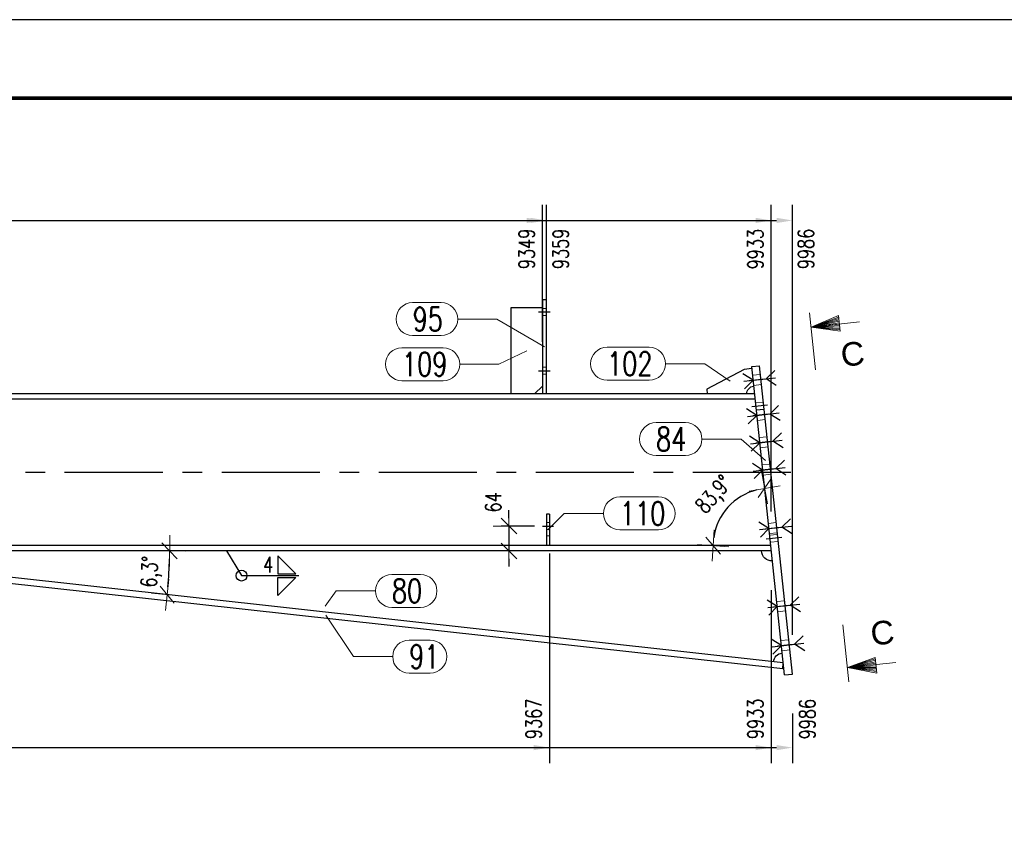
# Model space of a CAD drawing. Header units: millimetres. Extents: x 3526 to 4380, y 11541 to 12002.
# Tile 58 of 127: x 3772 to 3898, y 11870 to 11974. Entities that reach past the tile are written whole.
import ezdxf

# ---------------------------------------------------------------- set-up
doc = ezdxf.new("R2010")
doc.units = ezdxf.units.MM
doc.header["$LTSCALE"] = 10
doc.linetypes.add('HIDDEN', pattern=[0.375, 0.25, -0.125])
doc.linetypes.add('MITTE', pattern=[2, 1.25, -0.25, 0.25, -0.25])
doc.layers.get('Defpoints').update_dxf_attribs({"color": 1})
doc.layers.add('_FORMATKA', color=8, linetype='Continuous', plot=False)
for name, color, linetype, lineweight in [('_RAMKA', 7, 'Continuous', 35), ('PS_DIM', 4, 'Continuous', 13), ('PS_Hidden', 2, 'HIDDEN', 9), ('PS_Pos', 1, 'Continuous', 15), ('PS_SOLID', 7, 'Continuous', 30), ('PS_TEXT', 3, 'Continuous', 18)]:
    doc.layers.add(name, color=color, linetype=linetype, lineweight=lineweight)
for name, color, linetype in [('PS_BOLT', 4, 'Continuous'), ('PS_MID', 5, 'MITTE'), ('PS_SHAPE', 3, 'Continuous'), ('PS_WELD', 1, 'Continuous')]:
    doc.layers.add(name, color=color, linetype=linetype)
doc.styles.add('ARIAL', font='arial.ttf')
doc.styles.add('ROMANS', font='romans.shx', dxfattribs={"width": 0.8})
doc.styles.add('simplex', font='simplex.shx', dxfattribs={"width": 0.75})
doc.dimstyles.new('1_20_GŁ_DS1-LS20', dxfattribs={"dimtxt": 2, "dimasz": 2, "dimexe": 2, "dimexo": 5, "dimgap": 1, "dimtad": 1, "dimjust": 4, "dimdec": 0, "dimlfac": 20, "dimtxsty": 'simplex', "dimblk1": 'NONE', "dimsah": 1, "dimcen": 2, "dimclrd": 256, "dimclre": 256, "dimclrt": 4, "dimadec": 1, "dimazin": 0, "dimtfac": 1, "dimtdec": 0, "dimtmove": 2, "dimatfit": 3, "dimfxl": 1, "dimarcsym": 0})
doc.dimstyles.new('1_20_PRZ', dxfattribs={"dimtxt": 2, "dimasz": 1, "dimexe": 2, "dimexo": 5, "dimgap": 1, "dimtad": 1, "dimdec": 0, "dimlfac": 20, "dimtxsty": 'simplex', "dimblk": 'dimznak', "dimcen": 2, "dimse1": 1, "dimse2": 1, "dimclrd": 256, "dimclrt": 4, "dimadec": 1, "dimazin": 0, "dimtfac": 1, "dimtdec": 0, "dimtix": 1, "dimtmove": 2, "dimatfit": 3, "dimldrblk": 'dim-grot', "dimfxl": 1, "dimarcsym": 0})
doc.dimstyles.new('1_20_SC', dxfattribs={"dimtxt": 2, "dimasz": 1, "dimexe": 1, "dimexo": 1, "dimgap": 1, "dimtad": 1, "dimdec": 0, "dimlfac": 20, "dimtxsty": 'simplex', "dimblk": 'dimznak', "dimcen": 2, "dimclrd": 256, "dimclre": 256, "dimclrt": 4, "dimadec": 1, "dimazin": 0, "dimtfac": 1, "dimtdec": 0, "dimtix": 1, "dimtmove": 2, "dimatfit": 3, "dimldrblk": 'dim-grot', "dimfxl": 1, "dimarcsym": 0})

# ---------------------------------------------------------------- blocks, each defined once
blk = doc.blocks.new('*D19')
at = {"layer": 'Defpoints', "color": 0, "transparency": 16777216}
for p in [(3839.61, 11910.62), (3576.95, 11905.95), (3839.61, 11880.89)]:
    blk.add_point(p, dxfattribs=at)
at = {"layer": 'PS_DIM', "lineweight": -2, "transparency": 16777216}
for p, q in [((3839.61, 11905.62), (3839.61, 11878.89)), ((3576.95, 11900.95), (3576.95, 11878.89)), ((3576.95, 11880.89), (3837.61, 11880.89))]:
    blk.add_line(p, q, dxfattribs=at)
at = {"layer": 'PS_DIM', "transparency": 16777216}
blk.add_solid([(3837.61, 11881.22), (3837.61, 11880.56), (3839.61, 11880.89)], dxfattribs=at)
at = {"layer": 'PS_DIM', "color": 4, "transparency": 16777216, "insert": (3837.59, 11884.55), "char_height": 2, "attachment_point": 5, "rotation": 90, "style": 'simplex'}
blk.add_mtext('9367', dxfattribs=at)
blk = doc.blocks.new('_None')
blk = doc.blocks.new('*D20')
at = {"layer": 'Defpoints', "color": 0, "transparency": 16777216}
for p in [(3576.95, 11905.95), (3867.86, 11905.95), (3867.86, 11880.89)]:
    blk.add_point(p, dxfattribs=at)
at = {"layer": 'PS_DIM', "lineweight": -2, "transparency": 16777216}
for p, q in [((3576.95, 11900.95), (3576.95, 11878.89)), ((3867.86, 11900.95), (3867.86, 11878.89)), ((3576.95, 11880.89), (3865.86, 11880.89))]:
    blk.add_line(p, q, dxfattribs=at)
at = {"layer": 'PS_DIM', "transparency": 16777216}
blk.add_solid([(3865.86, 11881.22), (3865.86, 11880.56), (3867.86, 11880.89)], dxfattribs=at)
at = {"layer": 'PS_DIM', "color": 4, "transparency": 16777216, "insert": (3865.84, 11884.55), "char_height": 2, "attachment_point": 5, "rotation": 90, "style": 'simplex'}
blk.add_mtext('9933', dxfattribs=at)
blk = doc.blocks.new('*D21')
at = {"layer": 'Defpoints', "color": 0, "transparency": 16777216}
for p in [(3576.95, 11905.95), (3870.54, 11890.25), (3870.54, 11880.89)]:
    blk.add_point(p, dxfattribs=at)
at = {"layer": 'PS_DIM', "lineweight": -2, "transparency": 16777216}
for p, q in [((3576.95, 11900.95), (3576.95, 11878.89)), ((3870.54, 11885.25), (3870.54, 11878.89)), ((3576.95, 11880.89), (3868.54, 11880.89))]:
    blk.add_line(p, q, dxfattribs=at)
at = {"layer": 'PS_DIM', "transparency": 16777216}
blk.add_solid([(3868.54, 11881.22), (3868.54, 11880.56), (3870.54, 11880.89)], dxfattribs=at)
at = {"layer": 'PS_DIM', "color": 4, "transparency": 16777216, "insert": (3872.46, 11884.52), "char_height": 2, "attachment_point": 5, "rotation": 90, "style": 'simplex'}
blk.add_mtext('9986', dxfattribs=at)
blk = doc.blocks.new('*D33')
at = {"layer": 'Defpoints', "color": 0, "transparency": 16777216}
for p in [(3838.71, 11948.05), (3838.71, 11927.58), (3576.95, 11905.95)]:
    blk.add_point(p, dxfattribs=at)
at = {"layer": 'PS_DIM', "lineweight": -2, "transparency": 16777216}
for p, q in [((3576.95, 11910.95), (3576.95, 11950.05)), ((3838.71, 11932.58), (3838.71, 11950.05)), ((3576.95, 11948.05), (3836.71, 11948.05))]:
    blk.add_line(p, q, dxfattribs=at)
at = {"layer": 'PS_DIM', "transparency": 16777216}
blk.add_solid([(3836.71, 11948.38), (3836.71, 11947.72), (3838.71, 11948.05)], dxfattribs=at)
at = {"layer": 'PS_DIM', "color": 4, "transparency": 16777216, "insert": (3836.69, 11944.42), "char_height": 2, "attachment_point": 5, "rotation": 90, "style": 'simplex'}
blk.add_mtext('9349', dxfattribs=at)
blk = doc.blocks.new('*D34')
at = {"layer": 'Defpoints', "color": 0, "transparency": 16777216}
for p in [(3839.21, 11948.05), (3839.21, 11927.03), (3576.95, 11905.95)]:
    blk.add_point(p, dxfattribs=at)
at = {"layer": 'PS_DIM', "lineweight": -2, "transparency": 16777216}
for p, q in [((3576.95, 11910.95), (3576.95, 11950.05)), ((3839.21, 11932.03), (3839.21, 11950.05)), ((3576.95, 11948.05), (3837.21, 11948.05))]:
    blk.add_line(p, q, dxfattribs=at)
at = {"layer": 'PS_DIM', "transparency": 16777216}
blk.add_solid([(3837.21, 11948.38), (3837.21, 11947.72), (3839.21, 11948.05)], dxfattribs=at)
at = {"layer": 'PS_DIM', "color": 4, "transparency": 16777216, "insert": (3841.05, 11944.42), "char_height": 2, "attachment_point": 5, "rotation": 90, "style": 'simplex'}
blk.add_mtext('9359', dxfattribs=at)
blk = doc.blocks.new('*D35')
at = {"layer": 'Defpoints', "color": 0, "transparency": 16777216}
for p in [(3867.86, 11948.05), (3576.95, 11905.95), (3867.86, 11905.95)]:
    blk.add_point(p, dxfattribs=at)
at = {"layer": 'PS_DIM', "lineweight": -2, "transparency": 16777216}
for p, q in [((3576.95, 11910.95), (3576.95, 11950.05)), ((3867.86, 11910.95), (3867.86, 11950.05)), ((3576.95, 11948.05), (3865.86, 11948.05))]:
    blk.add_line(p, q, dxfattribs=at)
at = {"layer": 'PS_DIM', "transparency": 16777216}
blk.add_solid([(3865.86, 11948.38), (3865.86, 11947.72), (3867.86, 11948.05)], dxfattribs=at)
at = {"layer": 'PS_DIM', "color": 4, "transparency": 16777216, "insert": (3865.84, 11944.39), "char_height": 2, "attachment_point": 5, "rotation": 90, "style": 'simplex'}
blk.add_mtext('9933', dxfattribs=at)
blk = doc.blocks.new('*D36')
at = {"layer": 'Defpoints', "color": 0, "transparency": 16777216}
for p in [(3870.54, 11948.05), (3576.95, 11905.95), (3870.54, 11890.25)]:
    blk.add_point(p, dxfattribs=at)
at = {"layer": 'PS_DIM', "lineweight": -2, "transparency": 16777216}
for p, q in [((3576.95, 11910.95), (3576.95, 11950.05)), ((3870.54, 11895.25), (3870.54, 11950.05)), ((3576.95, 11948.05), (3868.54, 11948.05))]:
    blk.add_line(p, q, dxfattribs=at)
at = {"layer": 'PS_DIM', "transparency": 16777216}
blk.add_solid([(3868.54, 11948.38), (3868.54, 11947.72), (3870.54, 11948.05)], dxfattribs=at)
at = {"layer": 'PS_DIM', "color": 4, "transparency": 16777216, "insert": (3872.27, 11944.42), "char_height": 2, "attachment_point": 5, "rotation": 90, "style": 'simplex'}
blk.add_mtext('9986', dxfattribs=at)
blk = doc.blocks.new('dimznak')
at = {"color": 0}
for points in [[(0, 2), (0, -2)], [(-2, 0), (2, 0)]]:
    blk.add_lwpolyline(points, dxfattribs=at)
at = {"color": 2}
blk.add_lwpolyline([(1, 1), (-1, -1)], dxfattribs=at)
blk = doc.blocks.new('*D37')
at = {"layer": 'Defpoints', "color": 0, "transparency": 16777216}
for p in [(3865.36, 11929.43), (3863.68, 11912.69), (3709.96, 11906.62), (3867.79, 11906.62), (3869.55, 11890.15)]:
    blk.add_point(p, dxfattribs=at)
at = {"layer": 'PS_DIM', "lineweight": -2, "transparency": 16777216}
blk.add_arc((3867.79, 11906.62), 7.33, 103.9138, 172.1782, dxfattribs=at)
for p, rotation in [((3867.01, 11913.91), 10.00291172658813), ((3860.46, 11906.62), 266.089091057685)]:
    blk.add_blockref('dimznak', p, dxfattribs=dict(at, rotation=rotation))
at = {"layer": 'PS_DIM', "color": 4, "transparency": 16777216, "insert": (3860.71, 11912.99), "char_height": 2, "attachment_point": 5, "rotation": 48.046, "style": 'simplex'}
blk.add_mtext('83,9°', dxfattribs=at)
blk = doc.blocks.new('dim-grot')
blk.add_hatch(color=256).paths.add_polyline_path([(0, 0), (-2, 0.5), (-2, -0.5)])
blk.add_lwpolyline([(0, 0), (-2, 0.5), (-2, -0.5), (0, 0)])
blk = doc.blocks.new('*D38')
at = {"layer": 'Defpoints', "color": 0, "transparency": 16777216}
for p in [(3709.96, 11905.95), (3867.86, 11905.95), (3752.9, 11904.57), (3791.09, 11902.22), (3869.38, 11891.7)]:
    blk.add_point(p, dxfattribs=at)
at = {"layer": 'PS_DIM', "lineweight": -2, "transparency": 16777216}
blk.add_arc((3740.43, 11905.95), 50.79, 354.8249, 358.8719, dxfattribs=at)
for p, rotation in [((3791.22, 11905.95), 89.43595851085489), ((3790.92, 11900.37), 264.2608571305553)]:
    blk.add_blockref('dimznak', p, dxfattribs=dict(at, rotation=rotation))
at = {"layer": 'PS_DIM', "color": 4, "transparency": 16777216, "insert": (3788.96, 11903.27), "char_height": 2, "attachment_point": 5, "rotation": 86.8484, "style": 'simplex'}
blk.add_mtext('6,3°', dxfattribs=at)
blk = doc.blocks.new('*D39')
at = {"layer": 'Defpoints', "color": 0, "transparency": 16777216}
for p in [(3838.71, 11909.12), (3834.44, 11905.95), (3838.71, 11905.95)]:
    blk.add_point(p, dxfattribs=at)
at = {"layer": 'PS_DIM', "lineweight": -2, "transparency": 16777216}
for p, q in [((3834.44, 11910.12), (3834.44, 11911.12)), ((3837.71, 11909.12), (3833.44, 11909.12)), ((3834.44, 11909.12), (3834.44, 11905.95)), ((3837.71, 11905.95), (3833.44, 11905.95)), ((3834.44, 11904.95), (3834.44, 11903.95))]:
    blk.add_line(p, q, dxfattribs=at)
for p, rotation in [((3834.44, 11909.12), 270), ((3834.44, 11905.95), 90)]:
    blk.add_blockref('dimznak', p, dxfattribs=dict(at, rotation=rotation))
at = {"layer": 'PS_DIM', "color": 4, "transparency": 16777216, "insert": (3832.44, 11912.13), "char_height": 2, "attachment_point": 5, "rotation": 90, "style": 'simplex'}
blk.add_mtext('64', dxfattribs=at)
blk = doc.blocks.new('Znacznik')
at = {"layer": 'PS_TEXT'}
for p, q in [((4454.27, 7141.25), (4454.27, 7149.35)), ((4454.27, 7147.33), (4450.22, 7148.54)), ((4450.22, 7148.54), (4450.22, 7146.32)), ((4454.27, 7147.33), (4450.22, 7148.34)), ((4454.27, 7147.33), (4450.22, 7148.14)), ((4454.27, 7147.33), (4450.22, 7147.94)), ((4454.27, 7147.33), (4447.39, 7147.33)), ((4454.27, 7147.33), (4450.22, 7147.73)), ((4454.27, 7147.33), (4450.22, 7147.53)), ((4454.27, 7147.33), (4450.22, 7146.32)), ((4454.27, 7147.33), (4450.22, 7146.52)), ((4454.27, 7147.33), (4450.22, 7146.72)), ((4454.27, 7147.33), (4450.22, 7147.13)), ((4454.27, 7147.33), (4450.22, 7146.92)), ((4454.27, 7147.33), (4450.22, 7147.33))]:
    blk.add_line(p, q, dxfattribs=at)
blk = doc.blocks.new('PRZEK3')
at = {"layer": 'PS_DIM', "color": 7, "xscale": -0.8999999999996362, "yscale": 0.8999999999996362, "zscale": 0.9, "rotation": 90}
blk.add_blockref('Znacznik', (202262.67, 15878.89), dxfattribs=at)
at = {"layer": 'PS_TEXT', "style": 'ROMANS', "width": 0.9, "flags": 4}
blk.add_attdef('PRZEKRÓJ', (195831.81, 11873.66), '', height=2.92, dxfattribs=at)
blk = doc.blocks.new('*X259')
at = {"color": 30, "linetype": 'Continuous'}
for p, q in [((3865.54, 11927.69), (3864.25, 11928.51)), ((3867.21, 11927.86), (3868.3, 11928.95)), ((3864.35, 11927.56), (3868.4, 11927.99)), ((3864.45, 11926.6), (3865.54, 11927.69)), ((3868.5, 11927.04), (3867.21, 11927.86))]:
    blk.add_line(p, q, dxfattribs=at)
blk = doc.blocks.new('*X260')
at = {"color": 30, "linetype": 'Continuous'}
for p, q in [((3867.56, 11908.79), (3866.26, 11909.62)), ((3869.22, 11908.97), (3870.31, 11910.05)), ((3866.36, 11908.67), (3870.42, 11909.1)), ((3866.47, 11907.71), (3867.56, 11908.79)), ((3870.52, 11908.14), (3869.22, 11908.97))]:
    blk.add_line(p, q, dxfattribs=at)
blk = doc.blocks.new('*X261')
at = {"color": 30, "linetype": 'Continuous'}
for p, q in [((3866.02, 11923.21), (3864.72, 11924.04)), ((3864.83, 11923.08), (3868.88, 11923.52)), ((3867.68, 11923.39), (3868.78, 11924.47)), ((3868.98, 11922.56), (3867.68, 11923.39)), ((3864.93, 11922.13), (3866.02, 11923.21))]:
    blk.add_line(p, q, dxfattribs=at)
blk = doc.blocks.new('*X263')
at = {"color": 30, "linetype": 'Continuous'}
for p, q in [((3868.62, 11898.85), (3867.32, 11899.68)), ((3870.28, 11899.03), (3871.38, 11900.11)), ((3867.43, 11898.72), (3871.48, 11899.15)), ((3867.53, 11897.77), (3868.62, 11898.85)), ((3871.58, 11898.2), (3870.28, 11899.03))]:
    blk.add_line(p, q, dxfattribs=at)
blk = doc.blocks.new('*X264')
at = {"color": 30, "linetype": 'Continuous'}
for p, q in [((3867.56, 11908.79), (3866.26, 11909.62)), ((3869.22, 11908.97), (3870.31, 11910.05)), ((3866.36, 11908.67), (3870.42, 11909.1)), ((3866.47, 11907.71), (3867.56, 11908.79)), ((3870.52, 11908.14), (3869.22, 11908.97))]:
    blk.add_line(p, q, dxfattribs=at)
blk = doc.blocks.new('*X265')
at = {"color": 30, "linetype": 'Continuous'}
for p, q in [((3868.06, 11919.91), (3869.15, 11920.99)), ((3866.39, 11919.73), (3865.09, 11920.56)), ((3865.2, 11919.6), (3869.25, 11920.04)), ((3865.3, 11918.65), (3866.39, 11919.73)), ((3869.35, 11919.08), (3868.06, 11919.91))]:
    blk.add_line(p, q, dxfattribs=at)
blk = doc.blocks.new('*X266')
at = {"color": 30, "linetype": 'Continuous'}
for p, q in [((3869.15, 11893.88), (3867.85, 11894.7)), ((3870.81, 11894.06), (3871.91, 11895.14)), ((3867.96, 11893.75), (3872.01, 11894.18)), ((3868.06, 11892.8), (3869.15, 11893.88)), ((3872.11, 11893.23), (3870.81, 11894.06))]:
    blk.add_line(p, q, dxfattribs=at)
blk = doc.blocks.new('*X267')
at = {"color": 30, "linetype": 'Continuous'}
for p, q in [((3866.76, 11916.25), (3865.47, 11917.08)), ((3868.43, 11916.43), (3869.52, 11917.51)), ((3865.57, 11916.12), (3869.62, 11916.56)), ((3865.67, 11915.17), (3866.76, 11916.25)), ((3869.72, 11915.6), (3868.43, 11916.43))]:
    blk.add_line(p, q, dxfattribs=at)
blk = doc.blocks.new('*X269')
at = {"layer": 'PS_Hidden', "color": 2, "linetype": 'HIDDEN'}
for p, q in [((3839.21, 11936.85), (3838.71, 11936.85)), ((3839.21, 11935.95), (3838.71, 11935.95)), ((3839.21, 11929.35), (3838.71, 11929.35)), ((3839.21, 11928.45), (3838.71, 11928.45)), ((3865.47, 11928.33), (3866.47, 11928.44)), ((3865.61, 11927.04), (3866.6, 11927.15)), ((3865.85, 11924.8), (3866.84, 11924.91)), ((3865.94, 11923.91), (3866.94, 11924.01)), ((3865.95, 11923.86), (3866.94, 11923.96)), ((3866.09, 11922.56), (3867.08, 11922.67)), ((3866.32, 11920.38), (3867.32, 11920.48)), ((3866.46, 11919.08), (3867.45, 11919.19)), ((3866.69, 11916.9), (3867.69, 11917)), ((3866.83, 11915.6), (3867.82, 11915.71)), ((3839.61, 11909.57), (3839.21, 11909.57)), ((3867.49, 11909.44), (3868.48, 11909.55)), ((3839.61, 11908.67), (3839.21, 11908.67)), ((3867.63, 11908.15), (3868.62, 11908.25)), ((3839.61, 11907.87), (3839.21, 11907.87)), ((3867.65, 11907.95), (3868.64, 11908.05)), ((3867.74, 11907.05), (3868.74, 11907.16)), ((3868.55, 11899.5), (3869.54, 11899.6)), ((3868.69, 11898.2), (3869.68, 11898.31)), ((3869.08, 11894.52), (3870.07, 11894.63)), ((3869.22, 11893.23), (3870.21, 11893.34)), ((3869.39, 11891.7), (3869.38, 11891.7)), ((3869.39, 11891.64), (3869.39, 11891.7))]:
    blk.add_line(p, q, dxfattribs=at)
at = {"layer": 'PS_MID', "color": 5, "linetype": 'MITTE'}
for p, q in [((3838.21, 11936.4), (3839.71, 11936.4)), ((3838.21, 11936.4), (3839.71, 11936.4)), ((3838.21, 11936.4), (3839.71, 11936.4)), ((3838.21, 11936.4), (3839.71, 11936.4)), ((3838.21, 11928.9), (3839.71, 11928.9)), ((3838.21, 11928.9), (3839.71, 11928.9)), ((3838.21, 11928.9), (3839.71, 11928.9)), ((3838.21, 11928.9), (3839.71, 11928.9)), ((3867.03, 11927.84), (3865.04, 11927.63)), ((3867.03, 11927.84), (3865.04, 11927.63)), ((3867.39, 11924.51), (3865.4, 11924.3)), ((3867.39, 11924.51), (3865.4, 11924.3)), ((3867.51, 11923.37), (3865.52, 11923.16)), ((3867.51, 11923.37), (3865.52, 11923.16)), ((3867.88, 11919.89), (3865.89, 11919.68)), ((3867.88, 11919.89), (3865.89, 11919.68)), ((3870.36, 11915.95), (3709.96, 11915.95)), ((3868.25, 11916.41), (3866.26, 11916.2)), ((3868.25, 11916.41), (3866.26, 11916.2)), ((3838.71, 11909.12), (3840.11, 11909.12)), ((3869.05, 11908.95), (3867.06, 11908.74)), ((3869.05, 11908.95), (3867.06, 11908.74)), ((3869.19, 11907.66), (3867.2, 11907.45)), ((3869.19, 11907.66), (3867.2, 11907.45)), ((3870.11, 11899.01), (3868.12, 11898.8)), ((3870.11, 11899.01), (3868.12, 11898.8)), ((3870.64, 11894.04), (3868.65, 11893.82)), ((3870.64, 11894.04), (3868.65, 11893.82))]:
    blk.add_line(p, q, dxfattribs=at)
at = {"layer": 'PS_SOLID', "color": 7, "linetype": 'Continuous'}
for p, q in [((3838.71, 11937.95), (3838.71, 11925.95)), ((3839.21, 11937.95), (3838.71, 11937.95)), ((3839.21, 11925.95), (3839.21, 11937.95)), ((3834.71, 11925.95), (3834.71, 11936.95)), ((3834.71, 11936.95), (3838.71, 11936.95)), ((3865.36, 11929.43), (3866.35, 11929.53)), ((3870.54, 11890.25), (3866.35, 11929.53)), ((3864.39, 11929.07), (3859.63, 11926.55)), ((3865.38, 11929.18), (3864.39, 11929.07)), ((3869.55, 11890.15), (3865.36, 11929.43)), ((3865.73, 11925.95), (3709.96, 11925.95)), ((3837.71, 11925.95), (3838.71, 11926.95)), ((3859.63, 11926.55), (3859.69, 11925.95)), ((3865.8, 11925.27), (3709.96, 11925.27)), ((3839.61, 11910.62), (3839.21, 11910.62)), ((3839.21, 11910.62), (3839.21, 11906.62)), ((3839.61, 11910.62), (3839.61, 11906.62)), ((3867.79, 11906.62), (3709.96, 11906.62)), ((3867.86, 11905.95), (3709.96, 11905.95)), ((3869.38, 11891.7), (3752.9, 11904.57)), ((3752.82, 11903.82), (3869.31, 11890.96)), ((3869.31, 11890.96), (3869.39, 11891.64)), ((3869.55, 11890.15), (3870.54, 11890.25))]:
    blk.add_line(p, q, dxfattribs=at)
at = {"layer": 'PS_SOLID', "extrusion": (0, 0, -1)}
for centre, radius, start, end in [((-3865.73, 11925.95), 1, 0, 83.908), ((-3867.86, 11905.95), 1.25, 263.908, 0), ((-3869.38, 11891.7), 1.25, 6.3032, 83.908)]:
    blk.add_arc(centre, radius, start, end, dxfattribs=at)
blk = doc.blocks.new('*X270')
at = {"color": 30, "linetype": 'Continuous'}
for p, q in [((3868.62, 11898.85), (3867.32, 11899.68)), ((3870.28, 11899.03), (3871.38, 11900.11)), ((3867.43, 11898.72), (3871.48, 11899.15)), ((3867.53, 11897.77), (3868.62, 11898.85)), ((3871.58, 11898.2), (3870.28, 11899.03))]:
    blk.add_line(p, q, dxfattribs=at)
blk = doc.blocks.new('*X271')
at = {"color": 30, "linetype": 'Continuous'}
for p, q in [((3869.15, 11893.88), (3867.85, 11894.7)), ((3870.81, 11894.06), (3871.91, 11895.14)), ((3867.96, 11893.75), (3872.01, 11894.18)), ((3868.06, 11892.8), (3869.15, 11893.88)), ((3872.11, 11893.23), (3870.81, 11894.06))]:
    blk.add_line(p, q, dxfattribs=at)
blk = doc.blocks.new('*X272')
at = {"color": 30, "linetype": 'Continuous'}
for p, q in [((3868.06, 11919.91), (3869.15, 11920.99)), ((3866.39, 11919.73), (3865.09, 11920.56)), ((3865.2, 11919.6), (3869.25, 11920.04)), ((3865.3, 11918.65), (3866.39, 11919.73)), ((3869.35, 11919.08), (3868.06, 11919.91))]:
    blk.add_line(p, q, dxfattribs=at)
blk = doc.blocks.new('*X273')
at = {"color": 30, "linetype": 'Continuous'}
for p, q in [((3866.76, 11916.25), (3865.47, 11917.08)), ((3868.43, 11916.43), (3869.52, 11917.51)), ((3865.57, 11916.12), (3869.62, 11916.56)), ((3865.67, 11915.17), (3866.76, 11916.25)), ((3869.72, 11915.6), (3868.43, 11916.43))]:
    blk.add_line(p, q, dxfattribs=at)
blk = doc.blocks.new('*X275')
at = {"color": 30, "linetype": 'Continuous'}
for p, q in [((3866.02, 11923.21), (3864.72, 11924.04)), ((3864.83, 11923.08), (3868.88, 11923.52)), ((3867.68, 11923.39), (3868.78, 11924.47)), ((3868.98, 11922.56), (3867.68, 11923.39)), ((3864.93, 11922.13), (3866.02, 11923.21))]:
    blk.add_line(p, q, dxfattribs=at)
blk = doc.blocks.new('*X278')
at = {"color": 30, "linetype": 'Continuous'}
for p, q in [((3865.54, 11927.69), (3864.25, 11928.51)), ((3867.21, 11927.86), (3868.3, 11928.95)), ((3864.35, 11927.56), (3868.4, 11927.99)), ((3864.45, 11926.6), (3865.54, 11927.69)), ((3868.5, 11927.04), (3867.21, 11927.86))]:
    blk.add_line(p, q, dxfattribs=at)
blk = doc.blocks.new('*X290')
at = {"color": 1}
for p, q in [((3846.94, 11931.89), (3852.3, 11931.89)), ((3854.4, 11929.79), (3859.4, 11929.79)), ((3862.62, 11927.56), (3859.4, 11929.79)), ((3846.94, 11927.69), (3852.3, 11927.69))]:
    blk.add_line(p, q, dxfattribs=at)
for centre, start, end in [((3846.94, 11929.79), 90, 270), ((3852.3, 11929.79), 270, 90)]:
    blk.add_arc(centre, 2.1, start, end, dxfattribs=at)
at = {"color": 2, "style": 'simplex', "width": 0.75}
blk.add_text('102', height=3, dxfattribs=at).set_placement((3846.94, 11928.29))
blk = doc.blocks.new('*X291')
at = {"color": 1}
for p, q in [((3848.58, 11912.82), (3853.51, 11912.82)), ((3839.41, 11908.62), (3841.48, 11910.72)), ((3841.48, 11910.72), (3846.48, 11910.72)), ((3848.58, 11908.62), (3853.51, 11908.62))]:
    blk.add_line(p, q, dxfattribs=at)
for centre, start, end in [((3848.58, 11910.72), 90, 270), ((3853.51, 11910.72), 270, 90)]:
    blk.add_arc(centre, 2.1, start, end, dxfattribs=at)
at = {"color": 2, "style": 'simplex', "width": 0.75}
blk.add_text('110', height=3, dxfattribs=at).set_placement((3848.58, 11909.22))
blk = doc.blocks.new('*X292')
at = {"color": 1}
for p, q in [((3822.18, 11937.58), (3825.82, 11937.58)), ((3827.92, 11935.48), (3832.92, 11935.48)), ((3838.96, 11931.95), (3832.92, 11935.48)), ((3822.18, 11933.38), (3825.82, 11933.38))]:
    blk.add_line(p, q, dxfattribs=at)
for centre, start, end in [((3822.18, 11935.48), 90, 270), ((3825.82, 11935.48), 270, 90)]:
    blk.add_arc(centre, 2.1, start, end, dxfattribs=at)
at = {"color": 2, "style": 'simplex', "width": 0.75}
blk.add_text('95', height=3, dxfattribs=at).set_placement((3822.18, 11933.98))
blk = doc.blocks.new('*X293')
at = {"color": 1}
for p, q in [((3820.82, 11931.83), (3826.07, 11931.83)), ((3836.71, 11931.45), (3833.17, 11929.73)), ((3828.17, 11929.73), (3833.17, 11929.73)), ((3820.82, 11927.63), (3826.07, 11927.63))]:
    blk.add_line(p, q, dxfattribs=at)
for centre, start, end in [((3820.82, 11929.73), 90, 270), ((3826.07, 11929.73), 270, 90)]:
    blk.add_arc(centre, 2.1, start, end, dxfattribs=at)
at = {"color": 2, "style": 'simplex', "width": 0.75}
blk.add_text('109', height=3, dxfattribs=at).set_placement((3820.82, 11928.23))
blk = doc.blocks.new('*X294')
at = {"color": 1}
for p, q in [((3853.18, 11922.3), (3856.93, 11922.3)), ((3859.03, 11920.2), (3864.03, 11920.2)), ((3867.11, 11917.46), (3864.03, 11920.2)), ((3853.18, 11918.1), (3856.93, 11918.1))]:
    blk.add_line(p, q, dxfattribs=at)
for centre, start, end in [((3853.18, 11920.2), 90, 270), ((3856.93, 11920.2), 270, 90)]:
    blk.add_arc(centre, 2.1, start, end, dxfattribs=at)
at = {"color": 2, "style": 'simplex', "width": 0.75}
blk.add_text('84', height=3, dxfattribs=at).set_placement((3853.18, 11918.7))
blk = doc.blocks.new('*X298')
at = {"color": 1}
for p, q in [((3819.54, 11902.95), (3823.18, 11902.95)), ((3811.06, 11898.89), (3812.44, 11900.85)), ((3812.44, 11900.85), (3817.44, 11900.85)), ((3819.54, 11898.75), (3823.18, 11898.75))]:
    blk.add_line(p, q, dxfattribs=at)
for centre, start, end in [((3819.54, 11900.85), 90, 270), ((3823.18, 11900.85), 270, 90)]:
    blk.add_arc(centre, 2.1, start, end, dxfattribs=at)
at = {"color": 2, "style": 'simplex', "width": 0.75}
blk.add_text('80', height=3, dxfattribs=at).set_placement((3819.54, 11899.35))
blk = doc.blocks.new('*X299')
at = {"color": 1}
for p, q in [((3811.11, 11897.76), (3814.64, 11892.48)), ((3821.74, 11894.58), (3824.42, 11894.58)), ((3814.64, 11892.48), (3819.64, 11892.48)), ((3821.74, 11890.38), (3824.42, 11890.38))]:
    blk.add_line(p, q, dxfattribs=at)
for centre, start, end in [((3821.74, 11892.48), 90, 270), ((3824.42, 11892.48), 270, 90)]:
    blk.add_arc(centre, 2.1, start, end, dxfattribs=at)
at = {"color": 2, "style": 'simplex', "width": 0.75}
blk.add_text('91', height=3, dxfattribs=at).set_placement((3821.74, 11890.98))
blk = doc.blocks.new('*X735')
at = {"color": 9}
for p, q in [((3798.49, 11905.95), (3800.39, 11902.8)), ((3800.39, 11902.8), (3807.67, 11902.8))]:
    blk.add_line(p, q, dxfattribs=at)
at = {"color": 2}
for p, q in [((3807.29, 11903.03), (3804.99, 11905.33)), ((3804.99, 11905.33), (3804.99, 11903.03)), ((3804.99, 11903.03), (3807.29, 11903.03)), ((3804.99, 11902.57), (3807.29, 11902.57)), ((3807.29, 11902.57), (3804.99, 11900.27)), ((3804.99, 11900.27), (3804.99, 11902.57))]:
    blk.add_line(p, q, dxfattribs=at)
at = {"color": 9}
blk.add_circle((3800.39, 11902.8), 0.69, dxfattribs=at)
at = {"color": 3, "style": 'simplex', "width": 0.75}
blk.add_text('4', height=2, dxfattribs=at).set_placement((3803.15, 11903.2))

msp = doc.modelspace()

# ---------------------------------------------------------------- linework, layer by layer
at = {"layer": '_FORMATKA', "lineweight": -3}
msp.add_lwpolyline([(3527.638, 11553.623), (4377.638, 11553.623), (4377.638, 11973.623), (3527.638, 11973.623)], close=True, dxfattribs=at)
at = {"layer": '_RAMKA', "lineweight": -3, "const_width": 0.5}
msp.add_lwpolyline([(3557.638, 11563.623), (4367.638, 11563.623), (4367.638, 11963.623), (3557.638, 11963.623)], close=True, dxfattribs=at)

# ---------------------------------------------------------------- block references
at = {"layer": 'PS_BOLT', "color": 30}
for name in ['*X259', '*X278', '*X261', '*X275', '*X265', '*X272', '*X267', '*X273', '*X260', '*X264', '*X263', '*X270', '*X266', '*X271']:
    msp.add_blockref(name, (0, 0), dxfattribs=at)
at = {"layer": 'PS_Pos'}
for name in ['*X292', '*X293', '*X290', '*X294', '*X291', '*X298', '*X299']:
    msp.add_blockref(name, (0, 0), dxfattribs=at)
at = {"layer": 'PS_SHAPE'}
msp.add_blockref('*X269', (0, 0), dxfattribs=at)
at = {"layer": 'PS_TEXT'}
ref = msp.add_blockref('PRZEK3', (-28712.607, 205398.918), dxfattribs=dict(at, rotation=276.0920027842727))
ref.add_attrib('PRZEKRÓJ', 'C', (3876.871, 11929.395), dxfattribs={"height": 3, "rotation": 6.092, "style": 'ARIAL'})
ref = msp.add_blockref('PRZEK3', (12857.066, -184092.801), dxfattribs=dict(at, xscale=-1, rotation=276.0920027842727))
ref.add_attrib('PRZEKRÓJ', 'C', (3880.662, 11893.88), dxfattribs={"height": 3, "rotation": 6.092, "style": 'ARIAL'})
at = {"layer": 'PS_WELD'}
msp.add_blockref('*X735', (0, 0), dxfattribs=at)

# ---------------------------------------------------------------- dimensions: what is measured, and where the dimension line sits
at = {"layer": 'PS_DIM'}
for base, p2, text, picture, middle in [((3838.709, 11948.05), (3838.709, 11927.582), '9349', '*D33', (3836.689, 11944.423)), ((3839.209, 11948.05), (3839.209, 11927.035), '9359', '*D34', (3841.053, 11944.423)), ((3867.861, 11948.05), (3867.861, 11905.945), '9933', '*D35', (3865.841, 11944.387)), ((3870.542, 11948.05), (3870.542, 11890.255), '9986', '*D36', (3872.265, 11944.423)), ((3839.609, 11880.889), (3839.609, 11910.62), '9367', '*D19', (3837.589, 11884.552)), ((3867.861, 11880.889), (3867.861, 11905.945), '9933', '*D20', (3865.841, 11884.552)), ((3870.542, 11880.889), (3870.542, 11890.255), '9986', '*D21', (3872.456, 11884.516))]:
    dim = msp.add_linear_dim(base=base, p1=(3576.952, 11905.945), p2=p2, text=text, dimstyle='1_20_GŁ_DS1-LS20', dxfattribs=at)
    dim.commit()
    dim.dimension.update_dxf_attribs({"geometry": picture, "text_midpoint": middle, "dimtype": 128, "text_rotation": 90})
for base, line1, line2, picture, middle in [((3863.683, 11912.694), ((3867.789, 11906.62), (3709.959, 11906.62)), ((3869.547, 11890.149), (3865.355, 11929.426)), '*D37', (3860.709, 11912.986)), ((3791.088, 11902.224), ((3867.861, 11905.945), (3709.959, 11905.945)), ((3869.382, 11891.702), (3752.903, 11904.568)), '*D38', (3788.961, 11903.273))]:
    dim = msp.add_angular_dim_2l(base=base, line1=line1, line2=line2, dimstyle='1_20_PRZ', dxfattribs=at)
    dim.commit()
    dim.dimension.update_dxf_attribs({"geometry": picture, "text_midpoint": middle})
dim = msp.add_linear_dim(base=(3834.439415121, 11905.945466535), p1=(3838.708511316, 11909.120466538), p2=(3838.708511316, 11905.945466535), angle=90, dimstyle='1_20_SC', dxfattribs=at)
dim.commit()
dim.dimension.update_dxf_attribs({"geometry": '*D39', "text_midpoint": (3832.439415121, 11912.125696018), "dimtype": 128})

doc.saveas('drawing.dxf')
